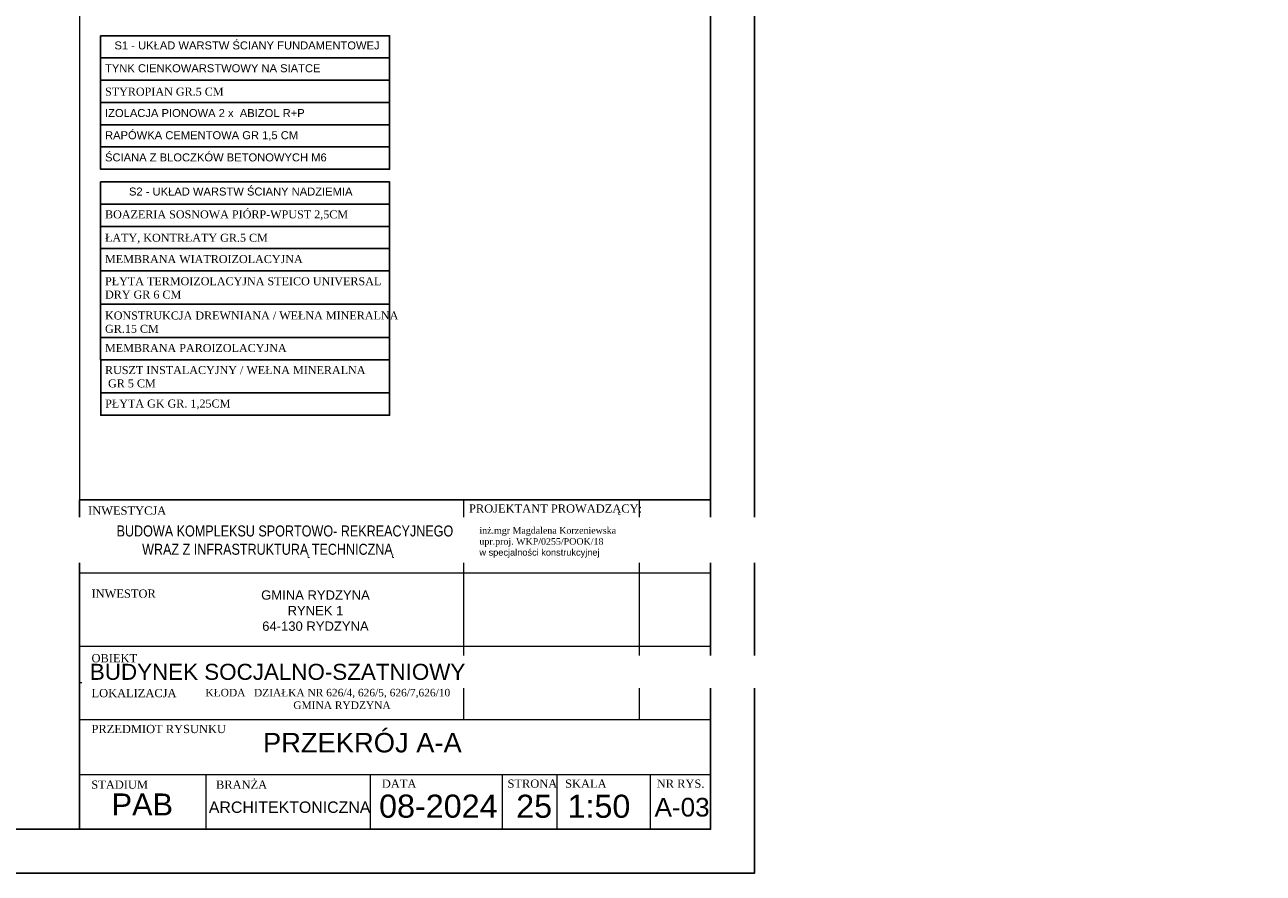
# Model space of a CAD drawing. Header units: millimetres. Extents: x 31910 to 34473, y -8011 to -6526.
# Tile 3 of 4: x 33345 to 34473, y -8011 to -7238. Entities that reach past the tile are written whole.
import ezdxf

# ---------------------------------------------------------------- set-up
doc = ezdxf.new("R2010")
doc.units = ezdxf.units.MM
doc.header["$LTSCALE"] = 100
doc.header["$MEASUREMENT"] = 0
for name, color, linetype in [('! OPISY', 4, 'Continuous'), ('! wymiarowanie', 1, 'Continuous'), ('Okno', 4, 'Continuous'), ('Warstwa4', 4, 'Continuous')]:
    doc.layers.add(name, color=color, linetype=linetype)
doc.layers.add('RAMKA I OPISY', color=4, linetype='Continuous', lineweight=18)
doc.styles.add('styl3', font='txt.shx', dxfattribs={"height": 100})
doc.styles.add('styl4', font='TIMES.TTF', dxfattribs={"height": 100})
doc.styles.add('style4', font='TIMES.TTF', dxfattribs={"height": 15})

msp = doc.modelspace()

# ---------------------------------------------------------------- linework, layer by layer
at = {"layer": '! wymiarowanie', "color": 4}
msp.add_lwpolyline([(32024.6, -6566), (33969.6, -6566), (33969.6, -7971), (32024.6, -7971)], close=True, dxfattribs=at)
msp.add_lwpolyline([(32024.6, -6566), (33969.6, -6566), (33969.6, -7971), (32024.6, -7971)], close=True, dxfattribs=at)
at = {"layer": 'RAMKA I OPISY'}
for p, q in [((33394.6, -7671), (33394.6, -7871)), ((33744.6, -7671), (33744.6, -7837.7)), ((33904.6, -7671), (33904.6, -7871)), ((33969.6, -7737.7), (33744.6, -7737.7)), ((33744.6, -7837.7), (33394.6, -7837.7)), ((33744.6, -7837.7), (33744.6, -7871)), ((33394.6, -7871), (33969.6, -7871)), ((33394.6, -7921), (33969.6, -7921)), ((33509.6, -7921), (33509.6, -7971)), ((33659.6, -7921), (33659.6, -7971)), ((33779.6, -7921), (33779.6, -7971)), ((33829.6, -7921), (33829.6, -7971)), ((33914.6, -7921), (33914.6, -7971))]:
    msp.add_line(p, q, dxfattribs=at)
at = {"layer": 'RAMKA I OPISY', "color": 4, "linetype": 'Continuous'}
for p, q in [((33969.6, -7671), (33394.6, -7671)), ((33969.6, -7921), (33969.6, -7671)), ((33744.6, -7737.7), (33394.6, -7737.7)), ((33744.6, -7804.4), (33394.6, -7804.4)), ((33969.6, -7804.4), (33744.6, -7804.4))]:
    msp.add_line(p, q, dxfattribs=at)
at = {"layer": 'RAMKA I OPISY'}
msp.add_lwpolyline([(33969.6, -6566), (33394.6, -6566), (33394.6, -7971), (33969.6, -7971)], close=True, dxfattribs=at)
at = {"layer": 'RAMKA I OPISY', "color": 4, "linetype": 'Continuous'}
msp.add_lwpolyline([(33394.6, -7671), (33969.6, -7671), (33969.6, -7971), (33394.6, -7971)], close=True, dxfattribs=at)
at = {"layer": 'Warstwa4'}
for p, q in [((33413.9, -7268.5), (33632.6, -7268.5)), ((33413.9, -7401.6), (33632.6, -7401.6))]:
    msp.add_line(p, q, dxfattribs=at)
for points in [[(31909.6, -6526), (34009.6, -6526), (34009.6, -8011), (31909.6, -8011)], [(31909.6, -6526), (34009.6, -6526), (34009.6, -8011), (31909.6, -8011)], [(33413.9, -7248.3), (33677.2, -7248.3), (33677.2, -7268.5), (33413.9, -7268.5)], [(33413.9, -7268.5), (33677.2, -7268.5), (33677.2, -7288.8), (33413.9, -7288.8)], [(33413.9, -7288.8), (33677.2, -7288.8), (33677.2, -7309), (33413.9, -7309)], [(33413.9, -7309), (33677.2, -7309), (33677.2, -7329.3), (33413.9, -7329.3)], [(33413.9, -7329.3), (33677.2, -7329.3), (33677.2, -7349.5), (33413.9, -7349.5)], [(33413.9, -7349.5), (33677.2, -7349.5), (33677.2, -7369.8), (33413.9, -7369.8)], [(33413.9, -7381.4), (33677.2, -7381.4), (33677.2, -7401.6), (33413.9, -7401.6)], [(33413.9, -7401.6), (33677.2, -7401.6), (33677.2, -7421.9), (33413.9, -7421.9)], [(33413.9, -7421.9), (33677.2, -7421.9), (33677.2, -7442.1), (33413.9, -7442.1)], [(33413.9, -7442.1), (33677.2, -7442.1), (33677.2, -7462.3), (33413.9, -7462.3)], [(33413.9, -7462.3), (33677.2, -7462.3), (33677.2, -7492.7), (33413.9, -7492.7)], [(33413.9, -7492.7), (33677.2, -7492.7), (33677.2, -7523), (33413.9, -7523)], [(33413.9, -7523), (33677.2, -7523), (33677.2, -7543.3), (33413.9, -7543.3)], [(33414, -7543.3), (33677.2, -7543.3), (33677.2, -7573.6), (33414, -7573.6)], [(33414, -7573.6), (33677.2, -7573.6), (33677.2, -7593.9), (33414, -7593.9)]]:
    msp.add_lwpolyline(points, close=True, dxfattribs=at)

# ---------------------------------------------------------------- texts
at = {"layer": '! OPISY', "linetype": 'ByBlock', "insert": (33749.5, -7675.1), "char_height": 7.5, "width": 189.424, "attachment_point": 1, "style": 'styl3'}
msp.add_mtext('{\\fTimes New Roman|b0|i0|c238|p18;PROJEKTANT PROWADZĄCY:}', dxfattribs=at)
at = {"layer": '! OPISY', "insert": (33759, -7695.8), "char_height": 6, "width": 265.44, "attachment_point": 1, "style": 'styl4'}
msp.add_mtext('inż.mgr Magdalena Korzeniewska \\Pupr.proj. WKP/0255/POOK/18\\P{\\fArial|b0|i0|c238|p34;w specjalności konstrukcyjnej}', dxfattribs=at)
at = {"layer": 'RAMKA I OPISY', "attachment_point": 1}
for s, insert, char_height, width, style in [('{\\fTimes New Roman|b0|i0|c238|p18;INWESTYCJA}', (33402.5, -7677), 7.5, 101.971, 'styl3'), ('{\\fTimes New Roman|b0|i0|c238|p18;INWESTOR}', (33405.6, -7752.6), 7.5, 101.971, 'styl3'), ('\\pxqc;{\\farial|b0|i0|c238|p34;GMINA RYDZYNA\\PRYNEK 1\\P64-130 RYDZYNA}', (33548.3, -7753.4), 8.5, 122.651, 'style4'), ('{\\fTimes New Roman|b0|i0|c238|p18;OBIEKT}', (33405.6, -7811.4), 7.5, 101.971, 'styl3'), ('{\\fTimes New Roman|b0|i0|c0|p18;\\C4;KŁODA   DZIAŁKA NR 626/4, 626/5, 626/7,626/10\\P\\pxqc;\\fArial|b0|i0|c0|p34;\\W5.60547;\\C256;  \\fTimes New Roman|b0|i0|c0|p18;\\W1;\\C4;GMINA RYDZYNA}', (33509.4, -7843.1), 6.885, 218.857, 'styl4'), ('{\\fTimes New Roman|b0|i0|c238|p18;LOKALIZACJA}', (33405.6, -7843.2), 7.5, 101.971, 'styl3'), ('{\\fTimes New Roman|b0|i0|c238|p18;PRZEDMIOT RYSUNKU}', (33405.6, -7875.9), 7.5, 204.59, 'styl3'), ('{\\fArial|b0|i0|c238|p34;PRZEKRÓJ A-A}', (33561.8, -7883.2), 17.815, 1296.087, 'styl3'), ('{\\fTimes New Roman|b0|i0|c238|p18;STADIUM}', (33405.4, -7926.6), 7.5, 101.971, 'styl3'), ('{\\fTimes New Roman|b0|i0|c238|p18;BRANŻA}', (33519, -7926.6), 7.5, 101.971, 'styl3'), ('{\\fTimes New Roman|b0|i0|c238|p18;DATA}', (33670.1, -7925.7), 7.5, 101.971, 'styl3'), ('{\\fTimes New Roman|b0|i0|c238|p18;STRONA}', (33784.6, -7925.7), 7.5, 101.971, 'styl3'), ('{\\fTimes New Roman|b0|i0|c238|p18;SKALA}', (33837.1, -7925.7), 7.5, 101.971, 'styl3'), ('{\\fTimes New Roman|b0|i0|c238|p18;NR RYS.}', (33920.6, -7925.7), 7.5, 101.971, 'styl3'), ('{\\fArial|b0|i0|c238|p34;1:50}', (33839.3, -7939.5), 21.06, 147.453, 'styl3'), ('{\\fArial|b0|i0|c238|p34;A-03}', (33918.6, -7942.4), 17, 199.062, 'styl3'), ('{\\fArial CE|b0|i0|c238|p34;ARCHITEKTONICZNA}', (33512.5, -7945.7), 10.365, 456.434, 'style4')]:
    msp.add_mtext(s, dxfattribs=dict(at, insert=insert, char_height=char_height, width=width, style=style))
at = {"layer": 'RAMKA I OPISY', "color": 1, "insert": (33667.6, -7939.4), "char_height": 21.06, "width": 147.5, "attachment_point": 1, "style": 'styl3'}
msp.add_mtext('{\\farial|b0|i0|c238|p34;\\C256;08-2024}', dxfattribs=at)
at = {"layer": 'RAMKA I OPISY', "lineweight": 5, "insert": (33792.5, -7939.5), "char_height": 21.06, "width": 147.455, "attachment_point": 1, "style": 'styl3'}
msp.add_mtext('{\\fArial|b0|i0|c238|p34;25}', dxfattribs=at)
at = {"layer": 'Warstwa4', "attachment_point": 1}
for s, insert, char_height, width, style in [('{\\fArial|b0|i0|c238|p34;S1 - UKŁAD WARSTW ŚCIANY FUNDAMENTOWEJ}', (33426.5, -7253.4), 7.29, 300.287, 'styl4'), ('{\\fArial|b0|i0|c238|p34;TYNK CIENKOWARSTWOWY NA SIATCE}', (33417.9, -7274.2), 7.29, 300.29, 'styl4'), ('STYROPIAN GR.5 CM', (33417.9, -7295.5), 7.29, 300, 'styl4'), ('{\\fArial|b0|i0|c238|p34;IZOLACJA PIONOWA 2 x  ABIZOL R+P}', (33417.9, -7315), 7.29, 300.287, 'styl4'), ('{\\fArial|b0|i0|c238|p34;RAPÓWKA CEMENTOWA GR 1,5 CM}', (33417.9, -7335.2), 7.29, 300.287, 'styl4'), ('{\\fArial|b0|i0|c238|p34;ŚCIANA Z BLOCZKÓW BETONOWYCH M6}', (33417.9, -7355.4), 7.29, 300.287, 'styl4'), ('{\\fArial|b0|i0|c238|p34;S2 - UKŁAD WARSTW ŚCIANY NADZIEMIA}', (33439.7, -7386.5), 7.29, 300.287, 'styl4'), ('BOAZERIA SOSNOWA PIÓRP-WPUST 2,5CM', (33417.9, -7407.3), 7.29, 300.29, 'styl4'), ('ŁATY, KONTRŁATY GR.5 CM', (33417.9, -7428.6), 7.29, 300, 'styl4'), ('MEMBRANA WIATROIZOLACYJNA', (33417.9, -7448), 7.29, 300, 'styl4'), ('PŁYTA TERMOIZOLACYJNA STEICO UNIVERSAL \\PDRY GR 6 CM', (33417.9, -7468.2), 7.29, 300.287, 'styl4'), ('KONSTRUKCJA DREWNIANA / WEŁNA MINERALNA \\PGR.15 CM', (33417.9, -7499.4), 7.29, 300, 'styl4'), ('MEMBRANA PAROIZOLACYJNA', (33417.9, -7529), 7.29, 300, 'styl4'), ('RUSZT INSTALACYJNY / WEŁNA MINERALNA \\P GR 5 CM', (33417.9, -7549.1), 7.29, 300.287, 'styl4'), ('PŁYTA GK GR. 1,25CM', (33418, -7579.6), 7.29, 300, 'styl4'), ('{\\fArial|b0|i0|c238|p34;\\H1.929515x;  PAB', (33408.4, -7938.4), 10.365, 456.434, 'style4')]:
    msp.add_mtext(s, dxfattribs=dict(at, insert=insert, char_height=char_height, width=width, style=style))

# ---------------------------------------------------------------- next in the draw order: texts
at = {"layer": 'Okno', "char_height": 14.594, "width": 1061.754, "attachment_point": 1, "style": 'styl3', "bg_fill": 2}
for s, insert in [('\\pxqc;{\\fArial Narrow|b0|i0|c238|p34;\\H0.685218x;          BUDOWA KOMPLEKSU SPORTOWO- REKREACYJNEGO \\P\\H1x;WRAZ Z INFRASTRUKTURĄ TECHNICZNĄ}', (33035, -7694.3)), ('{\\farial|b0|i0|c238|p34;BUDYNEK SOCJALNO-SZATNIOWY}', (33404.1, -7820.3))]:
    msp.add_mtext(s, dxfattribs=dict(at, insert=insert))

doc.saveas('drawing.dxf')
